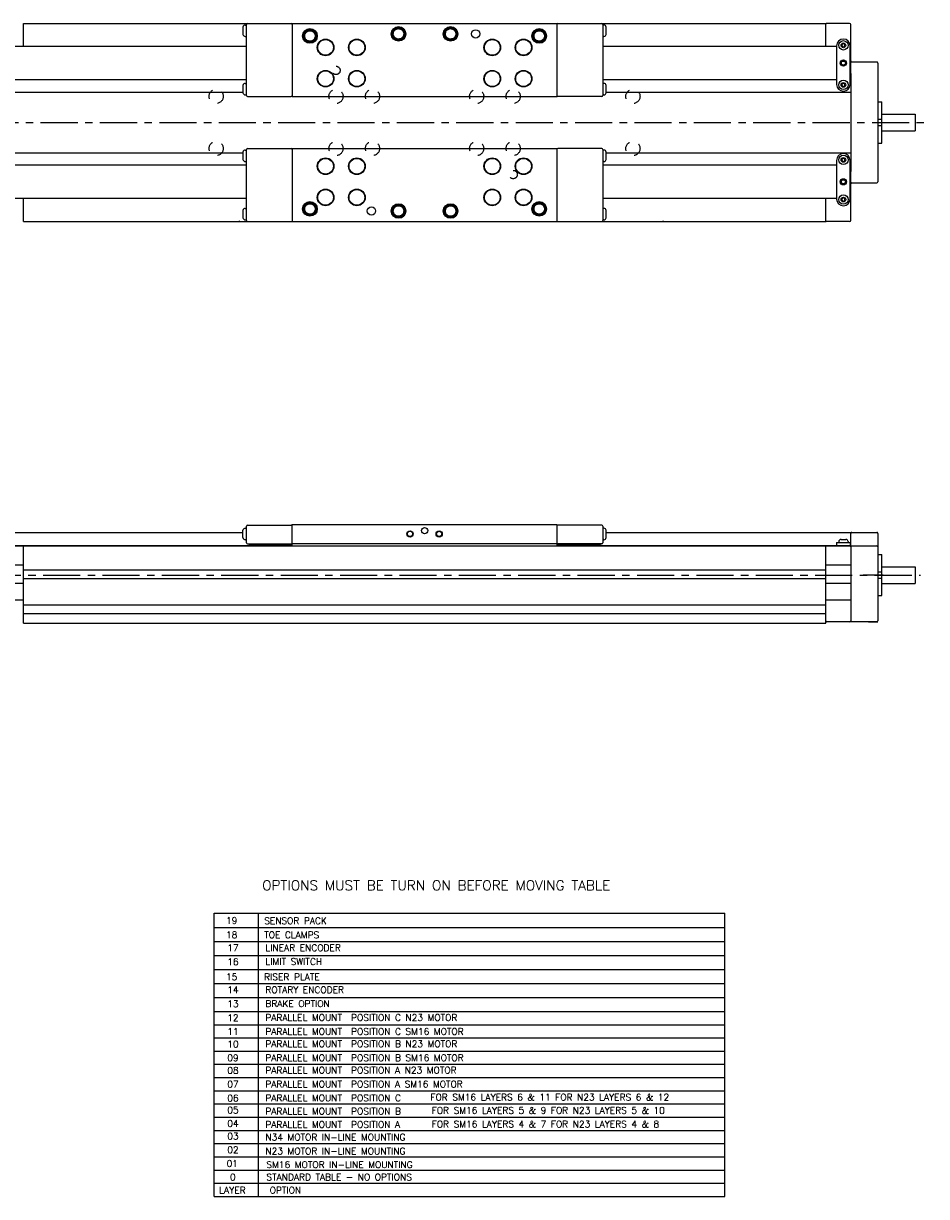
# Model space of a CAD drawing. Extents: x 0.4 to 41.4, y 2.1 to 24.3.
# Tile 2 of 3: x 14.3 to 31.4, y 2.1 to 24.3. Entities that reach past the tile are written whole.
import ezdxf
from ezdxf.enums import TextEntityAlignment as Align

# ---------------------------------------------------------------- set-up
doc = ezdxf.new("R2010")
doc.units = 0
doc.header["$LTSCALE"] = 1.87
doc.header["$MEASUREMENT"] = 0
doc.linetypes.add('CENTER', pattern=[0.6, 0.375, -0.075, 0.075, -0.075])
doc.linetypes.add('HIDDEN', pattern=[0.2, 0.1, -0.1])
doc.layers.get('0').update_dxf_attribs({"linetype": 'CONTINUOUS'})
doc.styles.add('ROMANS', font='ROMANS')

msp = doc.modelspace()

# ---------------------------------------------------------------- linework, layer by layer
for p, q in [((14.317, 23.825), (14.317, 24.258)), ((14.317, 24.258), (29.474, 24.258)), ((18.464, 24.189), (18.464, 24.051)), ((18.506, 24.229), (18.529, 24.229)), ((18.529, 22.9), (18.529, 24.238)), ((19.395, 24.258), (19.395, 22.88)), ((24.395, 24.258), (24.395, 22.88)), ((25.262, 24.238), (25.262, 22.9)), ((25.285, 24.229), (25.262, 24.229)), ((25.326, 24.051), (25.326, 24.189)), ((29.474, 23.825), (29.474, 24.258)), ((29.926, 24.258), (29.493, 24.258)), ((29.946, 23.316), (29.946, 24.238)), ((18.506, 24.012), (18.529, 24.012)), ((19.612, 24.022), (19.632, 24.022)), ((21.285, 24.061), (21.305, 24.061)), ((22.269, 24.061), (22.289, 24.061)), ((23.943, 24.022), (23.962, 24.022)), ((25.285, 24.012), (25.262, 24.012)), ((29.808, 23.963), (29.808, 23.963)), ((18.529, 23.825), (14.11, 23.825)), ((29.68, 23.825), (25.262, 23.825)), ((29.68, 23.835), (29.68, 23.107)), ((29.791, 23.874), (29.774, 23.845)), ((29.774, 23.845), (29.791, 23.815)), ((29.825, 23.874), (29.791, 23.874)), ((29.791, 23.815), (29.825, 23.815)), ((29.842, 23.845), (29.825, 23.874)), ((29.825, 23.815), (29.842, 23.845)), ((29.936, 23.107), (29.936, 23.835)), ((29.936, 23.71), (29.946, 23.705)), ((30.438, 23.53), (29.966, 23.53)), ((30.458, 23.51), (30.458, 21.266)), ((29.946, 23.316), (29.936, 23.311)), ((29.946, 23.313), (29.946, 21.463)), ((18.529, 23.195), (14.11, 23.195)), ((18.464, 23.087), (18.464, 22.949)), ((18.506, 23.126), (18.529, 23.126)), ((29.68, 23.195), (25.262, 23.195)), ((25.285, 23.126), (25.262, 23.126)), ((25.326, 22.949), (25.326, 23.087)), ((29.791, 23.126), (29.774, 23.097)), ((29.774, 23.097), (29.791, 23.067)), ((29.825, 23.126), (29.791, 23.126)), ((29.791, 23.067), (29.825, 23.067)), ((29.842, 23.097), (29.825, 23.126)), ((29.825, 23.067), (29.842, 23.097)), ((29.946, 23.195), (29.936, 23.195)), ((13.845, 22.961), (18.464, 22.961)), ((18.506, 22.91), (18.529, 22.91)), ((18.549, 22.88), (19.376, 22.88)), ((19.395, 22.88), (24.395, 22.88)), ((25.242, 22.88), (24.415, 22.88)), ((25.285, 22.91), (25.262, 22.91)), ((25.326, 22.961), (29.946, 22.961)), ((29.808, 22.979), (29.808, 22.979)), ((30.458, 22.777), (30.536, 22.777)), ((30.536, 21.999), (30.536, 22.777)), ((30.458, 22.447), (30.536, 22.447)), ((30.536, 22.546), (31.162, 22.546)), ((31.162, 22.546), (31.162, 22.231)), ((30.458, 22.329), (30.536, 22.329)), ((30.536, 22.231), (31.162, 22.231)), ((30.458, 21.999), (30.536, 21.999)), ((13.845, 21.815), (18.464, 21.815)), ((18.464, 21.827), (18.464, 21.689)), ((18.506, 21.866), (18.529, 21.866)), ((18.529, 20.538), (18.529, 21.876)), ((18.549, 21.896), (19.376, 21.896)), ((19.395, 21.896), (19.395, 20.518)), ((19.395, 21.896), (24.395, 21.896)), ((24.395, 21.896), (24.395, 20.518)), ((25.242, 21.896), (24.415, 21.896)), ((25.262, 21.876), (25.262, 20.538)), ((25.285, 21.866), (25.262, 21.866)), ((25.326, 21.689), (25.326, 21.827)), ((25.326, 21.815), (29.946, 21.815)), ((29.808, 21.798), (29.808, 21.798)), ((18.529, 21.581), (14.11, 21.581)), ((18.506, 21.65), (18.529, 21.65)), ((25.285, 21.65), (25.262, 21.65)), ((29.68, 21.581), (25.262, 21.581)), ((29.68, 21.67), (29.68, 20.941)), ((29.791, 21.709), (29.774, 21.679)), ((29.774, 21.679), (29.791, 21.65)), ((29.825, 21.709), (29.791, 21.709)), ((29.791, 21.65), (29.825, 21.65)), ((29.842, 21.679), (29.825, 21.709)), ((29.825, 21.65), (29.842, 21.679)), ((29.936, 20.941), (29.936, 21.67)), ((29.946, 21.581), (29.936, 21.581)), ((29.936, 21.466), (29.946, 21.461)), ((29.946, 20.538), (29.946, 21.461)), ((29.946, 21.071), (29.936, 21.066)), ((29.966, 21.246), (30.438, 21.246)), ((18.529, 20.951), (14.11, 20.951)), ((14.317, 20.518), (14.317, 20.951)), ((29.68, 20.951), (25.262, 20.951)), ((29.474, 20.518), (29.474, 20.951)), ((29.791, 20.961), (29.774, 20.931)), ((29.774, 20.931), (29.791, 20.902)), ((29.825, 20.961), (29.791, 20.961)), ((29.791, 20.902), (29.825, 20.902)), ((29.842, 20.931), (29.825, 20.961)), ((29.825, 20.902), (29.842, 20.931)), ((18.464, 20.725), (18.464, 20.587)), ((18.506, 20.764), (18.529, 20.764)), ((19.612, 20.754), (19.632, 20.754)), ((21.285, 20.715), (21.305, 20.715)), ((22.269, 20.715), (22.289, 20.715)), ((23.943, 20.754), (23.962, 20.754)), ((25.285, 20.764), (25.262, 20.764)), ((25.326, 20.587), (25.326, 20.725)), ((29.808, 20.813), (29.808, 20.813)), ((14.317, 20.518), (29.474, 20.518)), ((18.506, 20.548), (18.529, 20.548)), ((25.285, 20.548), (25.262, 20.548)), ((29.926, 20.518), (29.493, 20.518)), ((13.786, 14.643), (18.464, 14.643)), ((18.464, 14.544), (18.464, 14.682)), ((18.506, 14.722), (18.529, 14.722)), ((18.529, 14.446), (18.529, 14.761)), ((18.549, 14.781), (19.376, 14.781)), ((19.395, 14.387), (19.395, 14.791)), ((19.395, 14.791), (24.395, 14.791)), ((24.395, 14.791), (24.395, 14.387)), ((25.242, 14.781), (24.415, 14.781)), ((25.262, 14.761), (25.262, 14.446)), ((25.285, 14.722), (25.262, 14.722)), ((25.326, 14.544), (25.326, 14.682)), ((25.326, 14.643), (29.946, 14.643)), ((29.946, 14.387), (29.946, 14.643)), ((29.966, 14.643), (30.438, 14.643)), ((18.506, 14.505), (18.529, 14.505)), ((18.549, 14.426), (19.395, 14.426)), ((18.573, 14.426), (18.573, 14.412)), ((18.573, 14.412), (19.395, 14.412)), ((19.007, 14.412), (19.004, 14.411)), ((19.022, 14.412), (19.006, 14.406)), ((24.395, 14.426), (19.395, 14.426)), ((25.242, 14.426), (24.395, 14.426)), ((24.395, 14.412), (25.218, 14.412)), ((24.778, 14.406), (24.762, 14.412)), ((24.78, 14.411), (24.777, 14.412)), ((25.218, 14.426), (25.218, 14.412)), ((25.285, 14.505), (25.262, 14.505)), ((29.68, 14.451), (29.936, 14.451)), ((29.68, 14.451), (29.68, 14.392)), ((29.72, 14.467), (29.72, 14.451)), ((29.763, 14.51), (29.854, 14.51)), ((29.897, 14.467), (29.897, 14.451)), ((29.936, 14.451), (29.936, 14.392)), ((30.458, 14.623), (30.458, 12.97)), ((13.786, 14.387), (30.438, 14.387)), ((13.845, 14.392), (18.897, 14.392)), ((14.317, 12.928), (14.317, 14.387)), ((24.887, 14.392), (29.946, 14.392)), ((29.474, 12.928), (29.474, 14.387)), ((29.71, 14.387), (29.71, 14.392)), ((29.759, 14.392), (29.759, 14.387)), ((29.857, 14.392), (29.857, 14.387)), ((29.946, 14.367), (29.946, 12.97)), ((30.458, 14.225), (30.536, 14.225)), ((30.536, 13.447), (30.536, 14.225)), ((14.317, 14.021), (13.845, 14.021)), ((29.946, 14.021), (29.474, 14.021)), ((30.536, 13.993), (31.162, 13.993)), ((31.162, 13.993), (31.162, 13.678)), ((14.317, 13.932), (29.474, 13.932)), ((29.474, 13.767), (14.317, 13.767)), ((30.458, 13.895), (30.536, 13.895)), ((30.458, 13.777), (30.536, 13.777)), ((14.317, 13.678), (13.845, 13.678)), ((29.946, 13.678), (29.474, 13.678)), ((30.536, 13.678), (31.162, 13.678)), ((14.317, 13.359), (13.845, 13.359)), ((29.946, 13.359), (29.474, 13.359)), ((30.458, 13.447), (30.536, 13.447)), ((14.317, 13.271), (29.474, 13.271)), ((29.474, 13.105), (14.317, 13.105)), ((14.317, 12.928), (29.474, 12.928)), ((30.438, 12.95), (29.493, 12.95)), ((30.281, 12.95), (30.458, 12.95)), ((17.917, 2.093), (17.917, 7.446)), ((17.917, 7.446), (27.57, 7.446)), ((18.758, 2.093), (18.758, 7.446)), ((27.57, 2.093), (27.57, 7.446)), ((17.917, 7.178), (27.57, 7.178)), ((17.917, 6.91), (27.57, 6.91)), ((17.917, 6.647), (27.57, 6.647)), ((17.917, 6.384), (27.57, 6.384)), ((17.917, 6.116), (27.57, 6.116)), ((17.917, 5.853), (27.57, 5.853)), ((17.917, 5.589), (27.57, 5.589)), ((17.917, 5.339), (27.57, 5.339)), ((17.917, 5.089), (27.57, 5.089)), ((17.917, 4.843), (27.57, 4.843)), ((17.917, 4.593), (27.57, 4.593)), ((17.917, 4.343), (27.57, 4.343)), ((17.917, 4.093), (27.57, 4.093)), ((17.917, 3.843), (27.57, 3.843)), ((17.917, 3.593), (27.57, 3.593)), ((17.917, 3.343), (27.57, 3.343)), ((17.917, 3.093), (27.57, 3.093)), ((17.917, 2.843), (27.57, 2.843)), ((17.917, 2.593), (27.57, 2.593)), ((17.917, 2.343), (27.57, 2.343)), ((17.917, 2.093), (27.57, 2.093))]:
    msp.add_line(p, q)
at = {"color": 2, "linetype": 'CENTER'}
for p, q in [((13.519, 22.388), (31.379, 22.388)), ((13.567, 13.836), (31.262, 13.836))]:
    msp.add_line(p, q, dxfattribs=at)
at = {"color": 2}
msp.add_line((30.558, 13.836), (30.181, 13.836), dxfattribs=at)
for points in [[(21.285, 24.061), (21.286, 24.078), (21.29, 24.095), (21.296, 24.111), (21.304, 24.126), (21.314, 24.139), (21.326, 24.151), (21.34, 24.161), (21.355, 24.169), (21.371, 24.175), (21.388, 24.178), (21.405, 24.179), (21.422, 24.178), (21.438, 24.174), (21.454, 24.168), (21.469, 24.16), (21.482, 24.149), (21.494, 24.137), (21.504, 24.123), (21.512, 24.108), (21.517, 24.092), (21.521, 24.075), (21.521, 24.059)], [(21.295, 24.061), (21.296, 24.077), (21.3, 24.093), (21.305, 24.108), (21.313, 24.121), (21.323, 24.134), (21.335, 24.145), (21.348, 24.154), (21.362, 24.161), (21.377, 24.166), (21.393, 24.169), (21.409, 24.169), (21.424, 24.168), (21.44, 24.163), (21.454, 24.157), (21.468, 24.148), (21.48, 24.138), (21.49, 24.126), (21.499, 24.112), (21.505, 24.098), (21.509, 24.082), (21.511, 24.067), (21.511, 24.051)], [(22.269, 24.061), (22.271, 24.078), (22.274, 24.095), (22.28, 24.111), (22.288, 24.126), (22.299, 24.139), (22.311, 24.151), (22.324, 24.161), (22.339, 24.169), (22.355, 24.175), (22.372, 24.178), (22.389, 24.179), (22.406, 24.178), (22.422, 24.174), (22.438, 24.168), (22.453, 24.16), (22.466, 24.149), (22.478, 24.137), (22.488, 24.123), (22.496, 24.108), (22.502, 24.092), (22.505, 24.075), (22.506, 24.059)], [(22.279, 24.061), (22.28, 24.077), (22.284, 24.093), (22.29, 24.108), (22.297, 24.121), (22.307, 24.134), (22.319, 24.145), (22.332, 24.154), (22.346, 24.161), (22.361, 24.166), (22.377, 24.169), (22.393, 24.169), (22.409, 24.168), (22.424, 24.163), (22.439, 24.157), (22.452, 24.148), (22.464, 24.138), (22.474, 24.126), (22.483, 24.112), (22.489, 24.098), (22.494, 24.082), (22.496, 24.067), (22.495, 24.051)], [(19.612, 24.022), (19.613, 24.039), (19.617, 24.055), (19.623, 24.071), (19.631, 24.086), (19.641, 24.1), (19.653, 24.112), (19.667, 24.122), (19.682, 24.13), (19.698, 24.136), (19.714, 24.139), (19.731, 24.14), (19.748, 24.139), (19.765, 24.135), (19.781, 24.129), (19.795, 24.12), (19.809, 24.11), (19.821, 24.098), (19.831, 24.084), (19.838, 24.069), (19.844, 24.053), (19.847, 24.036), (19.848, 24.019)], [(19.848, 24.019), (19.846, 24.002), (19.842, 23.986), (19.836, 23.97), (19.828, 23.955), (19.817, 23.942), (19.805, 23.93), (19.791, 23.921), (19.776, 23.913), (19.759, 23.908), (19.743, 23.905), (19.726, 23.904), (19.709, 23.906), (19.692, 23.91), (19.677, 23.917), (19.662, 23.925), (19.649, 23.936), (19.638, 23.948), (19.628, 23.963), (19.62, 23.978), (19.615, 23.994), (19.612, 24.011), (19.612, 24.022)], [(19.622, 24.022), (19.623, 24.038), (19.626, 24.053), (19.632, 24.068), (19.64, 24.082), (19.65, 24.095), (19.661, 24.106), (19.674, 24.115), (19.689, 24.122), (19.704, 24.127), (19.719, 24.13), (19.735, 24.13), (19.751, 24.128), (19.766, 24.124), (19.781, 24.117), (19.795, 24.109), (19.807, 24.099), (19.817, 24.086), (19.825, 24.073), (19.832, 24.058), (19.836, 24.043), (19.838, 24.027), (19.838, 24.011)], [(19.838, 24.011), (19.835, 23.996), (19.83, 23.981), (19.823, 23.966), (19.814, 23.953), (19.803, 23.942), (19.79, 23.932), (19.776, 23.924), (19.761, 23.918), (19.746, 23.915), (19.73, 23.914), (19.714, 23.915), (19.699, 23.918), (19.684, 23.924), (19.67, 23.932), (19.657, 23.942), (19.646, 23.953), (19.637, 23.966), (19.63, 23.981), (19.625, 23.996), (19.622, 24.011), (19.622, 24.022)], [(19.632, 24.022), (19.633, 24.037), (19.636, 24.051), (19.641, 24.065), (19.649, 24.078), (19.658, 24.089), (19.669, 24.099), (19.682, 24.108), (19.695, 24.114), (19.709, 24.118), (19.724, 24.12), (19.739, 24.12), (19.753, 24.118), (19.767, 24.113), (19.781, 24.106), (19.793, 24.098), (19.803, 24.088), (19.812, 24.076), (19.82, 24.063), (19.825, 24.049), (19.828, 24.034), (19.828, 24.019)], [(19.828, 24.019), (19.827, 24.005), (19.823, 23.99), (19.817, 23.977), (19.81, 23.964), (19.8, 23.953), (19.789, 23.943), (19.776, 23.935), (19.763, 23.929), (19.748, 23.925), (19.734, 23.924), (19.719, 23.924), (19.704, 23.927), (19.69, 23.932), (19.677, 23.939), (19.665, 23.948), (19.655, 23.958), (19.646, 23.97), (19.639, 23.983), (19.635, 23.997), (19.632, 24.012), (19.632, 24.022)], [(21.521, 24.059), (21.52, 24.042), (21.516, 24.025), (21.509, 24.009), (21.501, 23.995), (21.49, 23.981), (21.478, 23.97), (21.464, 23.96), (21.449, 23.952), (21.433, 23.947), (21.416, 23.944), (21.399, 23.943), (21.382, 23.945), (21.366, 23.949), (21.35, 23.956), (21.335, 23.965), (21.322, 23.975), (21.311, 23.988), (21.301, 24.002), (21.294, 24.017), (21.289, 24.033), (21.286, 24.05), (21.285, 24.061)], [(21.511, 24.051), (21.508, 24.035), (21.503, 24.02), (21.496, 24.006), (21.487, 23.993), (21.476, 23.981), (21.463, 23.971), (21.45, 23.963), (21.435, 23.958), (21.419, 23.954), (21.403, 23.953), (21.387, 23.954), (21.372, 23.958), (21.357, 23.963), (21.343, 23.971), (21.331, 23.981), (21.32, 23.993), (21.31, 24.006), (21.303, 24.02), (21.298, 24.035), (21.295, 24.051), (21.295, 24.061)], [(21.305, 24.061), (21.306, 24.076), (21.309, 24.091), (21.315, 24.104), (21.322, 24.117), (21.331, 24.129), (21.342, 24.139), (21.355, 24.147), (21.368, 24.153), (21.382, 24.158), (21.397, 24.16), (21.412, 24.159), (21.427, 24.157), (21.441, 24.152), (21.454, 24.146), (21.466, 24.137), (21.477, 24.127), (21.486, 24.115), (21.493, 24.102), (21.498, 24.088), (21.501, 24.074), (21.502, 24.059)], [(21.502, 24.059), (21.5, 24.044), (21.496, 24.03), (21.491, 24.016), (21.483, 24.003), (21.473, 23.992), (21.462, 23.982), (21.45, 23.974), (21.436, 23.969), (21.422, 23.965), (21.407, 23.963), (21.392, 23.964), (21.378, 23.966), (21.364, 23.971), (21.351, 23.978), (21.339, 23.987), (21.328, 23.998), (21.319, 24.01), (21.313, 24.023), (21.308, 24.037), (21.305, 24.051), (21.305, 24.061)], [(22.506, 24.059), (22.504, 24.042), (22.5, 24.025), (22.494, 24.009), (22.485, 23.995), (22.474, 23.981), (22.462, 23.97), (22.448, 23.96), (22.433, 23.952), (22.417, 23.947), (22.4, 23.944), (22.383, 23.943), (22.366, 23.945), (22.35, 23.949), (22.334, 23.956), (22.32, 23.965), (22.307, 23.975), (22.295, 23.988), (22.285, 24.002), (22.278, 24.017), (22.273, 24.033), (22.27, 24.05), (22.27, 24.061)], [(22.495, 24.051), (22.493, 24.035), (22.488, 24.02), (22.48, 24.006), (22.471, 23.993), (22.46, 23.981), (22.448, 23.971), (22.434, 23.963), (22.419, 23.958), (22.403, 23.954), (22.387, 23.953), (22.372, 23.954), (22.356, 23.958), (22.341, 23.963), (22.327, 23.971), (22.315, 23.981), (22.304, 23.993), (22.295, 24.006), (22.287, 24.02), (22.282, 24.035), (22.28, 24.051), (22.279, 24.061)], [(22.289, 24.061), (22.29, 24.076), (22.294, 24.091), (22.299, 24.104), (22.306, 24.117), (22.316, 24.129), (22.327, 24.139), (22.339, 24.147), (22.352, 24.153), (22.367, 24.158), (22.381, 24.16), (22.396, 24.159), (22.411, 24.157), (22.425, 24.152), (22.438, 24.146), (22.45, 24.137), (22.461, 24.127), (22.47, 24.115), (22.477, 24.102), (22.482, 24.088), (22.485, 24.074), (22.486, 24.059)], [(22.486, 24.059), (22.484, 24.044), (22.481, 24.03), (22.475, 24.016), (22.467, 24.003), (22.458, 23.992), (22.446, 23.982), (22.434, 23.974), (22.42, 23.969), (22.406, 23.965), (22.391, 23.963), (22.376, 23.964), (22.362, 23.966), (22.348, 23.971), (22.335, 23.978), (22.323, 23.987), (22.312, 23.998), (22.304, 24.01), (22.297, 24.023), (22.292, 24.037), (22.29, 24.051), (22.289, 24.061)], [(23.943, 24.022), (23.944, 24.039), (23.947, 24.055), (23.953, 24.071), (23.962, 24.086), (23.972, 24.1), (23.984, 24.112), (23.998, 24.122), (24.013, 24.13), (24.029, 24.136), (24.045, 24.139), (24.062, 24.14), (24.079, 24.139), (24.096, 24.135), (24.111, 24.129), (24.126, 24.12), (24.14, 24.11), (24.151, 24.098), (24.161, 24.084), (24.169, 24.069), (24.175, 24.053), (24.178, 24.036), (24.179, 24.019)], [(24.179, 24.019), (24.177, 24.002), (24.173, 23.986), (24.167, 23.97), (24.158, 23.955), (24.148, 23.942), (24.135, 23.93), (24.121, 23.921), (24.106, 23.913), (24.09, 23.908), (24.073, 23.905), (24.056, 23.904), (24.04, 23.906), (24.023, 23.91), (24.007, 23.917), (23.993, 23.925), (23.98, 23.936), (23.968, 23.948), (23.959, 23.963), (23.951, 23.978), (23.946, 23.994), (23.943, 24.011), (23.943, 24.022)], [(23.952, 24.022), (23.954, 24.038), (23.957, 24.053), (23.963, 24.068), (23.971, 24.082), (23.981, 24.095), (23.992, 24.106), (24.005, 24.115), (24.019, 24.122), (24.034, 24.127), (24.05, 24.13), (24.066, 24.13), (24.082, 24.128), (24.097, 24.124), (24.112, 24.117), (24.125, 24.109), (24.137, 24.099), (24.148, 24.086), (24.156, 24.073), (24.163, 24.058), (24.167, 24.043), (24.169, 24.027), (24.168, 24.011)], [(24.168, 24.011), (24.166, 23.996), (24.161, 23.981), (24.154, 23.966), (24.144, 23.953), (24.133, 23.942), (24.121, 23.932), (24.107, 23.924), (24.092, 23.918), (24.077, 23.915), (24.061, 23.914), (24.045, 23.915), (24.029, 23.918), (24.014, 23.924), (24.001, 23.932), (23.988, 23.942), (23.977, 23.953), (23.968, 23.966), (23.961, 23.981), (23.956, 23.996), (23.953, 24.011), (23.953, 24.022)], [(23.962, 24.022), (23.963, 24.037), (23.967, 24.051), (23.972, 24.065), (23.98, 24.078), (23.989, 24.089), (24, 24.099), (24.012, 24.108), (24.026, 24.114), (24.04, 24.118), (24.055, 24.12), (24.069, 24.12), (24.084, 24.118), (24.098, 24.113), (24.111, 24.106), (24.123, 24.098), (24.134, 24.088), (24.143, 24.076), (24.15, 24.063), (24.155, 24.049), (24.158, 24.034), (24.159, 24.019)], [(24.159, 24.019), (24.158, 24.005), (24.154, 23.99), (24.148, 23.977), (24.14, 23.964), (24.131, 23.953), (24.12, 23.943), (24.107, 23.935), (24.093, 23.929), (24.079, 23.925), (24.064, 23.924), (24.05, 23.924), (24.035, 23.927), (24.021, 23.932), (24.008, 23.939), (23.996, 23.948), (23.986, 23.958), (23.977, 23.97), (23.97, 23.983), (23.965, 23.997), (23.963, 24.012), (23.963, 24.022)], [(19.612, 20.754), (19.613, 20.771), (19.617, 20.788), (19.623, 20.804), (19.631, 20.819), (19.641, 20.832), (19.653, 20.844), (19.667, 20.854), (19.682, 20.862), (19.698, 20.868), (19.714, 20.871), (19.731, 20.872), (19.748, 20.871), (19.765, 20.867), (19.781, 20.861), (19.795, 20.853), (19.809, 20.842), (19.821, 20.83), (19.831, 20.816), (19.838, 20.801), (19.844, 20.785), (19.847, 20.768), (19.848, 20.751)], [(19.622, 20.754), (19.623, 20.77), (19.626, 20.786), (19.632, 20.801), (19.64, 20.814), (19.65, 20.827), (19.661, 20.838), (19.674, 20.847), (19.689, 20.854), (19.704, 20.859), (19.719, 20.862), (19.735, 20.862), (19.751, 20.86), (19.766, 20.856), (19.781, 20.85), (19.795, 20.841), (19.807, 20.831), (19.817, 20.819), (19.825, 20.805), (19.832, 20.791), (19.836, 20.775), (19.838, 20.76), (19.838, 20.744)], [(19.632, 20.754), (19.633, 20.769), (19.636, 20.783), (19.641, 20.797), (19.649, 20.81), (19.658, 20.822), (19.669, 20.832), (19.682, 20.84), (19.695, 20.846), (19.709, 20.85), (19.724, 20.852), (19.739, 20.852), (19.753, 20.85), (19.767, 20.845), (19.781, 20.839), (19.793, 20.83), (19.803, 20.82), (19.812, 20.808), (19.82, 20.795), (19.825, 20.781), (19.828, 20.767), (19.828, 20.752)], [(23.943, 20.754), (23.944, 20.771), (23.947, 20.788), (23.953, 20.804), (23.962, 20.819), (23.972, 20.832), (23.984, 20.844), (23.998, 20.854), (24.013, 20.862), (24.029, 20.868), (24.045, 20.871), (24.062, 20.872), (24.079, 20.871), (24.096, 20.867), (24.111, 20.861), (24.126, 20.853), (24.14, 20.842), (24.151, 20.83), (24.161, 20.816), (24.169, 20.801), (24.175, 20.785), (24.178, 20.768), (24.179, 20.751)], [(23.952, 20.754), (23.954, 20.77), (23.957, 20.786), (23.963, 20.801), (23.971, 20.814), (23.981, 20.827), (23.992, 20.838), (24.005, 20.847), (24.019, 20.854), (24.034, 20.859), (24.05, 20.862), (24.066, 20.862), (24.082, 20.86), (24.097, 20.856), (24.112, 20.85), (24.125, 20.841), (24.137, 20.831), (24.148, 20.819), (24.156, 20.805), (24.163, 20.791), (24.167, 20.775), (24.169, 20.76), (24.168, 20.744)], [(23.962, 20.754), (23.963, 20.769), (23.967, 20.783), (23.972, 20.797), (23.98, 20.81), (23.989, 20.822), (24, 20.832), (24.012, 20.84), (24.026, 20.846), (24.04, 20.85), (24.055, 20.852), (24.069, 20.852), (24.084, 20.85), (24.098, 20.845), (24.111, 20.839), (24.123, 20.83), (24.134, 20.82), (24.143, 20.808), (24.15, 20.795), (24.155, 20.781), (24.158, 20.767), (24.159, 20.752)], [(19.848, 20.751), (19.846, 20.735), (19.842, 20.718), (19.836, 20.702), (19.828, 20.688), (19.817, 20.674), (19.805, 20.663), (19.791, 20.653), (19.776, 20.645), (19.759, 20.64), (19.743, 20.637), (19.726, 20.636), (19.709, 20.638), (19.692, 20.642), (19.677, 20.649), (19.662, 20.658), (19.649, 20.668), (19.638, 20.681), (19.628, 20.695), (19.62, 20.71), (19.615, 20.726), (19.612, 20.743), (19.612, 20.754)], [(19.838, 20.744), (19.835, 20.728), (19.83, 20.713), (19.823, 20.699), (19.814, 20.686), (19.803, 20.674), (19.79, 20.664), (19.776, 20.656), (19.761, 20.651), (19.746, 20.647), (19.73, 20.646), (19.714, 20.647), (19.699, 20.651), (19.684, 20.656), (19.67, 20.664), (19.657, 20.674), (19.646, 20.686), (19.637, 20.699), (19.63, 20.713), (19.625, 20.728), (19.622, 20.744), (19.622, 20.754)], [(19.828, 20.752), (19.827, 20.737), (19.823, 20.723), (19.817, 20.709), (19.81, 20.696), (19.8, 20.685), (19.789, 20.675), (19.776, 20.667), (19.763, 20.661), (19.748, 20.658), (19.734, 20.656), (19.719, 20.656), (19.704, 20.659), (19.69, 20.664), (19.677, 20.671), (19.665, 20.68), (19.655, 20.691), (19.646, 20.703), (19.639, 20.716), (19.635, 20.73), (19.632, 20.744), (19.632, 20.754)], [(21.285, 20.715), (21.286, 20.732), (21.29, 20.748), (21.296, 20.764), (21.304, 20.779), (21.314, 20.793), (21.326, 20.805), (21.34, 20.815), (21.355, 20.823), (21.371, 20.829), (21.388, 20.832), (21.405, 20.833), (21.422, 20.832), (21.438, 20.828), (21.454, 20.822), (21.469, 20.813), (21.482, 20.803), (21.494, 20.791), (21.504, 20.777), (21.512, 20.762), (21.517, 20.746), (21.521, 20.729), (21.521, 20.712)], [(21.521, 20.712), (21.52, 20.695), (21.516, 20.679), (21.509, 20.663), (21.501, 20.648), (21.49, 20.635), (21.478, 20.623), (21.464, 20.614), (21.449, 20.606), (21.433, 20.6), (21.416, 20.597), (21.399, 20.597), (21.382, 20.599), (21.366, 20.603), (21.35, 20.609), (21.335, 20.618), (21.322, 20.629), (21.311, 20.641), (21.301, 20.655), (21.294, 20.671), (21.289, 20.687), (21.286, 20.704), (21.285, 20.715)], [(21.295, 20.715), (21.296, 20.731), (21.3, 20.746), (21.305, 20.761), (21.313, 20.775), (21.323, 20.788), (21.335, 20.799), (21.348, 20.808), (21.362, 20.815), (21.377, 20.82), (21.393, 20.823), (21.409, 20.823), (21.424, 20.821), (21.44, 20.817), (21.454, 20.81), (21.468, 20.802), (21.48, 20.791), (21.49, 20.779), (21.499, 20.766), (21.505, 20.751), (21.509, 20.736), (21.511, 20.72), (21.511, 20.704)], [(21.511, 20.704), (21.508, 20.689), (21.503, 20.673), (21.496, 20.659), (21.487, 20.646), (21.476, 20.635), (21.463, 20.625), (21.45, 20.617), (21.435, 20.611), (21.419, 20.608), (21.403, 20.607), (21.387, 20.608), (21.372, 20.611), (21.357, 20.617), (21.343, 20.625), (21.331, 20.635), (21.32, 20.646), (21.31, 20.659), (21.303, 20.673), (21.298, 20.689), (21.295, 20.704), (21.295, 20.715)], [(21.305, 20.715), (21.306, 20.73), (21.309, 20.744), (21.315, 20.758), (21.322, 20.771), (21.331, 20.782), (21.342, 20.792), (21.355, 20.801), (21.368, 20.807), (21.382, 20.811), (21.397, 20.813), (21.412, 20.813), (21.427, 20.811), (21.441, 20.806), (21.454, 20.799), (21.466, 20.791), (21.477, 20.78), (21.486, 20.769), (21.493, 20.756), (21.498, 20.742), (21.501, 20.727), (21.502, 20.712)], [(21.502, 20.712), (21.5, 20.698), (21.496, 20.683), (21.491, 20.67), (21.483, 20.657), (21.473, 20.646), (21.462, 20.636), (21.45, 20.628), (21.436, 20.622), (21.422, 20.618), (21.407, 20.617), (21.392, 20.617), (21.378, 20.62), (21.364, 20.625), (21.351, 20.632), (21.339, 20.641), (21.328, 20.651), (21.319, 20.663), (21.313, 20.676), (21.308, 20.69), (21.305, 20.705), (21.305, 20.715)], [(22.269, 20.715), (22.271, 20.732), (22.274, 20.748), (22.28, 20.764), (22.288, 20.779), (22.299, 20.793), (22.311, 20.805), (22.324, 20.815), (22.339, 20.823), (22.355, 20.829), (22.372, 20.832), (22.389, 20.833), (22.406, 20.832), (22.422, 20.828), (22.438, 20.822), (22.453, 20.813), (22.466, 20.803), (22.478, 20.791), (22.488, 20.777), (22.496, 20.762), (22.502, 20.746), (22.505, 20.729), (22.506, 20.712)], [(22.506, 20.712), (22.504, 20.695), (22.5, 20.679), (22.494, 20.663), (22.485, 20.648), (22.474, 20.635), (22.462, 20.623), (22.448, 20.614), (22.433, 20.606), (22.417, 20.6), (22.4, 20.597), (22.383, 20.597), (22.366, 20.599), (22.35, 20.603), (22.334, 20.609), (22.32, 20.618), (22.307, 20.629), (22.295, 20.641), (22.285, 20.655), (22.278, 20.671), (22.273, 20.687), (22.27, 20.704), (22.27, 20.715)], [(22.279, 20.715), (22.28, 20.731), (22.284, 20.746), (22.29, 20.761), (22.297, 20.775), (22.307, 20.788), (22.319, 20.799), (22.332, 20.808), (22.346, 20.815), (22.361, 20.82), (22.377, 20.823), (22.393, 20.823), (22.409, 20.821), (22.424, 20.817), (22.439, 20.81), (22.452, 20.802), (22.464, 20.791), (22.474, 20.779), (22.483, 20.766), (22.489, 20.751), (22.494, 20.736), (22.496, 20.72), (22.495, 20.704)], [(22.495, 20.704), (22.493, 20.689), (22.488, 20.673), (22.48, 20.659), (22.471, 20.646), (22.46, 20.635), (22.448, 20.625), (22.434, 20.617), (22.419, 20.611), (22.403, 20.608), (22.387, 20.607), (22.372, 20.608), (22.356, 20.611), (22.341, 20.617), (22.327, 20.625), (22.315, 20.635), (22.304, 20.646), (22.295, 20.659), (22.287, 20.673), (22.282, 20.689), (22.28, 20.704), (22.279, 20.715)], [(22.289, 20.715), (22.29, 20.73), (22.294, 20.744), (22.299, 20.758), (22.306, 20.771), (22.316, 20.782), (22.327, 20.792), (22.339, 20.801), (22.352, 20.807), (22.367, 20.811), (22.381, 20.813), (22.396, 20.813), (22.411, 20.811), (22.425, 20.806), (22.438, 20.799), (22.45, 20.791), (22.461, 20.78), (22.47, 20.769), (22.477, 20.756), (22.482, 20.742), (22.485, 20.727), (22.486, 20.712)], [(22.486, 20.712), (22.484, 20.698), (22.481, 20.683), (22.475, 20.67), (22.467, 20.657), (22.458, 20.646), (22.446, 20.636), (22.434, 20.628), (22.42, 20.622), (22.406, 20.618), (22.391, 20.617), (22.376, 20.617), (22.362, 20.62), (22.348, 20.625), (22.335, 20.632), (22.323, 20.641), (22.312, 20.651), (22.304, 20.663), (22.297, 20.676), (22.292, 20.69), (22.29, 20.705), (22.289, 20.715)], [(24.179, 20.751), (24.177, 20.735), (24.173, 20.718), (24.167, 20.702), (24.158, 20.688), (24.148, 20.674), (24.135, 20.663), (24.121, 20.653), (24.106, 20.645), (24.09, 20.64), (24.073, 20.637), (24.056, 20.636), (24.04, 20.638), (24.023, 20.642), (24.007, 20.649), (23.993, 20.658), (23.98, 20.668), (23.968, 20.681), (23.959, 20.695), (23.951, 20.71), (23.946, 20.726), (23.943, 20.743), (23.943, 20.754)], [(24.168, 20.744), (24.166, 20.728), (24.161, 20.713), (24.154, 20.699), (24.144, 20.686), (24.133, 20.674), (24.121, 20.664), (24.107, 20.656), (24.092, 20.651), (24.077, 20.647), (24.061, 20.646), (24.045, 20.647), (24.029, 20.651), (24.014, 20.656), (24.001, 20.664), (23.988, 20.674), (23.977, 20.686), (23.968, 20.699), (23.961, 20.713), (23.956, 20.728), (23.953, 20.744), (23.953, 20.754)], [(24.159, 20.752), (24.158, 20.737), (24.154, 20.723), (24.148, 20.709), (24.14, 20.696), (24.131, 20.685), (24.12, 20.675), (24.107, 20.667), (24.093, 20.661), (24.079, 20.658), (24.064, 20.656), (24.05, 20.656), (24.035, 20.659), (24.021, 20.664), (24.008, 20.671), (23.996, 20.68), (23.986, 20.691), (23.977, 20.703), (23.97, 20.716), (23.965, 20.73), (23.963, 20.744), (23.963, 20.754)]]:
    msp.add_lwpolyline(points)
for centre, radius in [((21.403, 24.061), 0.138), ((21.403, 24.061), 0.123), ((22.387, 24.061), 0.138), ((22.387, 24.061), 0.123), ((19.73, 24.022), 0.138), ((19.73, 24.022), 0.123), ((20.025, 23.805), 0.157), ((20.025, 23.805), 0.148), ((20.616, 23.805), 0.157), ((20.616, 23.805), 0.148), ((22.86, 24.061), 0.079), ((23.175, 23.805), 0.157), ((23.175, 23.805), 0.148), ((23.765, 23.805), 0.157), ((23.765, 23.805), 0.148), ((24.061, 24.022), 0.138), ((24.061, 24.022), 0.123), ((29.808, 23.845), 0.0886), ((29.808, 23.845), 0.0443), ((29.808, 23.51), 0.0591), ((29.808, 23.51), 0.0492), ((29.808, 23.51), 0.0374), ((20.025, 23.215), 0.157), ((20.025, 23.215), 0.148), ((20.616, 23.215), 0.157), ((20.616, 23.215), 0.148), ((23.175, 23.215), 0.157), ((23.175, 23.215), 0.148), ((23.765, 23.215), 0.157), ((23.765, 23.215), 0.148), ((29.808, 23.097), 0.0886), ((29.808, 23.097), 0.0443), ((29.808, 21.679), 0.0886), ((29.808, 21.679), 0.0443), ((20.025, 21.561), 0.157), ((20.025, 21.561), 0.148), ((20.616, 21.561), 0.157), ((20.616, 21.561), 0.148), ((23.175, 21.561), 0.157), ((23.175, 21.561), 0.148), ((23.765, 21.561), 0.157), ((23.765, 21.561), 0.148), ((29.808, 21.266), 0.0591), ((29.808, 21.266), 0.0492), ((29.808, 21.266), 0.0374), ((20.025, 20.971), 0.157), ((20.025, 20.971), 0.148), ((20.616, 20.971), 0.157), ((20.616, 20.971), 0.148), ((23.175, 20.971), 0.157), ((23.175, 20.971), 0.148), ((23.765, 20.971), 0.157), ((23.765, 20.971), 0.148), ((19.73, 20.754), 0.138), ((19.73, 20.754), 0.123), ((21.403, 20.715), 0.138), ((21.403, 20.715), 0.123), ((22.387, 20.715), 0.138), ((22.387, 20.715), 0.123), ((24.061, 20.754), 0.138), ((24.061, 20.754), 0.123), ((29.808, 20.931), 0.0886), ((29.808, 20.931), 0.0443), ((20.892, 20.715), 0.079), ((21.62, 14.613), 0.0591), ((21.62, 14.613), 0.0492), ((21.895, 14.676), 0.0591), ((22.171, 14.613), 0.0591), ((22.171, 14.613), 0.0492)]:
    msp.add_circle(centre, radius)
at = {"color": 4, "linetype": 'HIDDEN'}
for centre, radius in [((20.222, 23.372), 0.079), ((17.958, 22.88), 0.134), ((20.222, 22.88), 0.134), ((20.911, 22.88), 0.134), ((22.88, 22.88), 0.134), ((23.569, 22.88), 0.134), ((25.832, 22.88), 0.134), ((17.958, 21.896), 0.134), ((20.222, 21.896), 0.134), ((20.911, 21.896), 0.134), ((22.88, 21.896), 0.134), ((23.569, 21.896), 0.134), ((25.832, 21.896), 0.134), ((23.569, 21.404), 0.079)]:
    msp.add_circle(centre, radius, dxfattribs=at)
for centre, radius, start, end in [((18.506, 24.187), 0.0414, 90, 177.2056), ((18.549, 24.238), 0.0197, 90, 180), ((19.376, 24.238), 0.0197, 0, 90), ((24.415, 24.238), 0.0197, 90, 180), ((25.242, 24.238), 0.0197, 0, 90), ((25.285, 24.187), 0.0414, 2.7944, 90), ((29.493, 24.238), 0.0197, 90, 157.5), ((29.926, 24.238), 0.0197, 0, 90), ((18.506, 24.054), 0.0414, 182.7944, 270), ((25.285, 24.054), 0.0414, 270, 357.2056), ((29.808, 23.835), 0.128, 90, 180), ((29.808, 23.835), 0.128, 0, 90), ((29.966, 23.55), 0.0197, 180, 270), ((30.438, 23.51), 0.0197, 0, 90), ((18.506, 23.085), 0.0414, 90, 177.2056), ((25.285, 23.085), 0.0414, 2.7944, 90), ((29.808, 23.107), 0.128, 180, 270), ((29.808, 23.107), 0.128, 270, 0), ((18.506, 22.951), 0.0414, 182.7944, 270), ((18.549, 22.9), 0.0197, 180, 270), ((19.376, 22.9), 0.0197, 270, 0), ((24.415, 22.9), 0.0197, 180, 270), ((25.242, 22.9), 0.0197, 270, 0), ((25.285, 22.951), 0.0414, 270, 357.2056), ((18.506, 21.825), 0.0414, 90, 177.2056), ((18.549, 21.876), 0.0197, 90, 180), ((19.376, 21.876), 0.0197, 0, 90), ((24.415, 21.876), 0.0197, 90, 180), ((25.242, 21.876), 0.0197, 0, 90), ((25.285, 21.825), 0.0414, 2.7944, 90), ((29.808, 21.67), 0.128, 90, 180), ((29.808, 21.67), 0.128, 0, 90), ((18.506, 21.691), 0.0414, 182.7944, 270), ((25.285, 21.691), 0.0414, 270, 357.2056), ((29.966, 21.227), 0.0197, 90, 180), ((30.438, 21.266), 0.0197, 270, 0), ((29.808, 20.941), 0.128, 180, 270), ((29.808, 20.941), 0.128, 270, 0), ((18.506, 20.723), 0.0414, 90, 177.2056), ((25.285, 20.723), 0.0414, 2.7944, 90), ((18.415, 20.538), 0.0197, 180, 270), ((18.506, 20.589), 0.0414, 182.7944, 270), ((18.549, 20.538), 0.0197, 180, 270), ((25.242, 20.538), 0.0197, 270, 0), ((25.285, 20.589), 0.0414, 270, 357.2056), ((26.415, 20.538), 0.0197, 180, 270), ((29.493, 20.538), 0.0197, 202.5, 270), ((29.926, 20.538), 0.0197, 270, 0), ((18.506, 14.68), 0.0414, 90, 177.2056), ((18.549, 14.761), 0.0197, 90, 180), ((19.376, 14.761), 0.0197, 0, 90), ((24.415, 14.761), 0.0197, 90, 180), ((25.242, 14.761), 0.0197, 0, 90), ((25.285, 14.68), 0.0414, 2.7944, 90), ((29.966, 14.623), 0.0197, 90, 180), ((30.438, 14.623), 0.0197, 0, 90), ((18.506, 14.546), 0.0414, 182.7944, 270), ((18.549, 14.446), 0.0197, 180, 270), ((18.794, 14.466), 0.0625, 239.2833, 300.7167), ((18.897, 14.707), 0.315, 270, 290), ((24.887, 14.707), 0.315, 250, 270), ((24.998, 14.466), 0.0625, 239.2833, 300.7167), ((25.242, 14.446), 0.0197, 270, 0), ((25.285, 14.546), 0.0414, 270, 357.2056), ((29.763, 14.467), 0.0433, 90, 180), ((29.854, 14.467), 0.0433, 0, 90), ((18.897, 14.707), 0.32, 270, 290), ((24.887, 14.707), 0.32, 250, 270), ((29.493, 14.367), 0.0197, 90, 157.5), ((29.926, 14.367), 0.0197, 0, 90), ((30.438, 14.367), 0.0197, 0, 90), ((29.493, 12.97), 0.0197, 180, 270), ((29.926, 12.97), 0.0197, 270, 0), ((30.438, 12.97), 0.0197, 270, 0)]:
    msp.add_arc(centre, radius, start, end)

# ---------------------------------------------------------------- texts
at = {"style": 'ROMANS'}
for s, height, p in [('OPTIONS MUST BE TURN ON BEFORE MOVING TABLE', 0.188, (18.828, 7.879)), ('SENSOR PACK', 0.125, (18.865, 7.242)), ('TOE CLAMPS', 0.125, (18.865, 6.974)), ('LINEAR ENCODER', 0.125, (18.888, 6.732)), ('LIMIT SWITCH', 0.125, (18.888, 6.469)), ('RISER PLATE', 0.125, (18.865, 6.18)), ('ROTARY ENCODER', 0.125, (18.888, 5.938)), ('BRAKE OPTION', 0.125, (18.888, 5.675)), ('PARALLEL MOUNT  POSITION C N23 MOTOR', 0.125, (18.888, 5.411)), ('PARALLEL MOUNT  POSITION C SM16 MOTOR', 0.125, (18.888, 5.149)), ('PARALLEL MOUNT  POSITION B N23 MOTOR', 0.125, (18.888, 4.915)), ('PARALLEL MOUNT  POSITION B SM16 MOTOR', 0.125, (18.888, 4.653)), ('PARALLEL MOUNT  POSITION A N23 MOTOR', 0.125, (18.888, 4.417)), ('PARALLEL MOUNT  POSITION A SM16 MOTOR', 0.125, (18.888, 4.155)), ('PARALLEL MOUNT  POSITION C', 0.125, (18.888, 3.893)), ('FOR SM16 LAYERS 6 & 11 FOR N23 LAYERS 6 & 12', 0.125, (22.006, 3.907)), ('PARALLEL MOUNT  POSITION B', 0.125, (18.888, 3.643)), ('FOR SM16 LAYERS 5 & 9 FOR N23 LAYERS 5 & 10', 0.125, (22.031, 3.659)), ('PARALLEL MOUNT  POSITION A', 0.125, (18.888, 3.391)), ('FOR SM16 LAYERS 4 & 7 FOR N23 LAYERS 4 & 8', 0.125, (22.031, 3.399)), ('N34 MOTOR IN-LINE MOUNTING', 0.125, (18.888, 3.151)), ('N23 MOTOR IN-LINE MOUNTING', 0.125, (18.888, 2.89)), ('SM16 MOTOR IN-LINE MOUNTING', 0.125, (18.907, 2.633)), ('STANDARD TABLE - NO OPTIONS', 0.125, (18.907, 2.399)), ('LAYER', 0.125, (18.015, 2.15)), ('OPTION', 0.125, (18.968, 2.15))]:
    msp.add_text(s, height=height, dxfattribs=at).set_placement(p)
for s, p in [('19', (18.251, 7.244)), ('18', (18.251, 6.976)), ('17', (18.274, 6.73)), ('16', (18.274, 6.467)), ('15', (18.251, 6.182)), ('14', (18.274, 5.936)), ('13', (18.274, 5.672)), ('12', (18.274, 5.409)), ('11', (18.274, 5.147)), ('10', (18.274, 4.912)), ('09', (18.274, 4.65)), ('08', (18.274, 4.415)), ('07', (18.274, 4.153)), ('06', (18.274, 3.891)), ('05', (18.274, 3.665)), ('04', (18.274, 3.412)), ('03', (18.274, 3.172)), ('02', (18.274, 2.912)), ('01', (18.261, 2.654)), ('0', (18.271, 2.399))]:
    msp.add_text(s, height=0.125, dxfattribs=at).set_placement(p, align=Align.CENTER)

doc.saveas('drawing.dxf')
